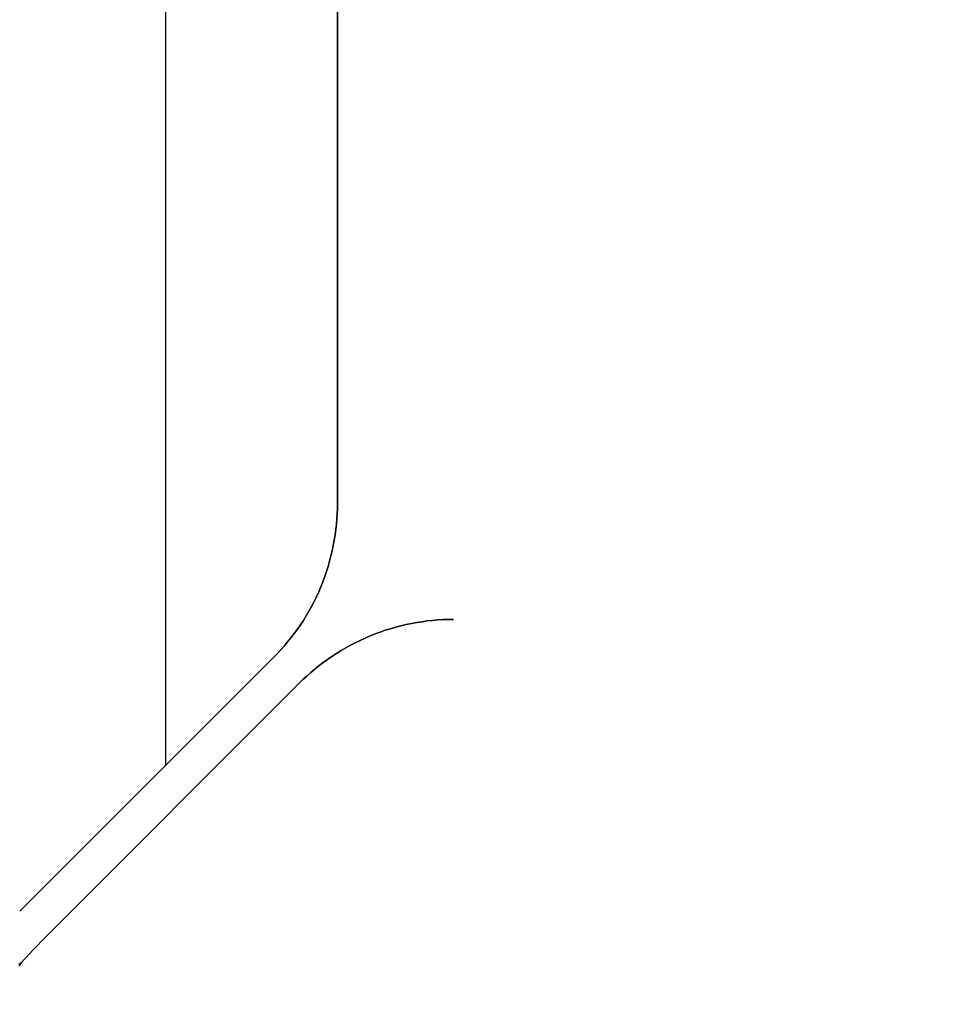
# Model space of a CAD drawing. Header units: millimetres. Extents: x -1030 to 192, y -442 to 180.
# Tile 71 of 256: x -916 to -866, y -332 to -278. Entities that reach past the tile are written whole.
import ezdxf

# ---------------------------------------------------------------- set-up
doc = ezdxf.new("R2010")
doc.units = ezdxf.units.MM
doc.header["$MEASUREMENT"] = 0
doc.layers.add('OVIDIO 120x60x72h', color=7, linetype='Continuous')

msp = doc.modelspace()

# ---------------------------------------------------------------- linework, layer by layer
at = {"layer": 'OVIDIO 120x60x72h'}
for points in [[(-908.095, -318.574), (-908.095, -131.005)], [(-908.095, -318.574), (-908.095, -131.005)], [(-898.655, -131.005), (-898.655, -304.164)], [(-898.655, -304.164), (-898.655, -131.005)], [(-898.655, -131.005), (-898.655, -304.164)], [(-898.655, -304.164), (-898.655, -131.005)], [(-898.655, -304.164), (-898.655, -131.005)], [(-898.655, -304.164), (-898.659, -304.452), (-898.669, -304.74), (-898.686, -305.03), (-898.711, -305.32), (-898.743, -305.611), (-898.782, -305.902), (-898.828, -306.192), (-898.881, -306.482), (-898.942, -306.772), (-899.01, -307.06), (-899.085, -307.348), (-899.168, -307.634), (-899.257, -307.918), (-899.354, -308.199), (-899.458, -308.479), (-899.569, -308.756), (-899.686, -309.03), (-899.811, -309.301), (-899.942, -309.569), (-900.079, -309.833), (-900.223, -310.094), (-900.373, -310.35), (-900.529, -310.602), (-900.69, -310.85), (-900.858, -311.093), (-901.031, -311.331), (-901.209, -311.564), (-901.392, -311.792), (-901.58, -312.015), (-901.772, -312.232), (-901.969, -312.443), (-902.17, -312.649)], [(-902.17, -312.649), (-901.969, -312.443), (-901.772, -312.232), (-901.58, -312.015), (-901.392, -311.792), (-901.209, -311.564), (-901.031, -311.331), (-900.858, -311.093), (-900.69, -310.85), (-900.529, -310.602), (-900.373, -310.35), (-900.223, -310.094), (-900.079, -309.833), (-899.942, -309.569), (-899.811, -309.301), (-899.686, -309.03), (-899.569, -308.756), (-899.458, -308.479), (-899.354, -308.199), (-899.257, -307.918), (-899.168, -307.634), (-899.085, -307.348), (-899.01, -307.06), (-898.942, -306.772), (-898.881, -306.482), (-898.828, -306.192), (-898.782, -305.902), (-898.743, -305.611), (-898.711, -305.32), (-898.686, -305.03), (-898.669, -304.74), (-898.659, -304.452), (-898.655, -304.164)], [(-898.655, -304.164), (-898.659, -304.452), (-898.669, -304.74), (-898.686, -305.03), (-898.711, -305.32), (-898.743, -305.611), (-898.782, -305.902), (-898.828, -306.192), (-898.881, -306.482), (-898.942, -306.772), (-899.01, -307.06), (-899.085, -307.348), (-899.168, -307.634), (-899.257, -307.918), (-899.354, -308.199), (-899.458, -308.479), (-899.569, -308.756), (-899.686, -309.03), (-899.811, -309.301), (-899.942, -309.569), (-900.079, -309.833), (-900.223, -310.094), (-900.373, -310.35), (-900.529, -310.602), (-900.69, -310.85), (-900.858, -311.093), (-901.031, -311.331), (-901.209, -311.564), (-901.392, -311.792), (-901.58, -312.015), (-901.772, -312.232), (-901.969, -312.443), (-902.17, -312.649)], [(-898.655, -304.164), (-898.659, -304.452), (-898.669, -304.74), (-898.686, -305.03), (-898.711, -305.32), (-898.743, -305.611), (-898.782, -305.902), (-898.828, -306.192), (-898.881, -306.482), (-898.942, -306.772), (-899.01, -307.06), (-899.085, -307.348), (-899.168, -307.634), (-899.257, -307.918), (-899.354, -308.199), (-899.458, -308.479), (-899.569, -308.756), (-899.686, -309.03), (-899.811, -309.301), (-899.942, -309.569), (-900.079, -309.833), (-900.223, -310.094), (-900.373, -310.35), (-900.529, -310.602), (-900.69, -310.85), (-900.858, -311.093), (-901.031, -311.331), (-901.209, -311.564), (-901.392, -311.792), (-901.58, -312.015), (-901.772, -312.232), (-901.969, -312.443), (-902.17, -312.649)], [(-902.17, -312.649), (-901.969, -312.443), (-901.772, -312.232), (-901.58, -312.015), (-901.392, -311.792), (-901.209, -311.564), (-901.031, -311.331), (-900.858, -311.093), (-900.69, -310.85), (-900.529, -310.602), (-900.373, -310.35), (-900.223, -310.094), (-900.079, -309.833), (-899.942, -309.569), (-899.811, -309.301), (-899.686, -309.03), (-899.569, -308.756), (-899.458, -308.479), (-899.354, -308.199), (-899.257, -307.918), (-899.168, -307.634), (-899.085, -307.348), (-899.01, -307.06), (-898.942, -306.772), (-898.881, -306.482), (-898.828, -306.192), (-898.782, -305.902), (-898.743, -305.611), (-898.711, -305.32), (-898.686, -305.03), (-898.669, -304.74), (-898.659, -304.452), (-898.655, -304.164)], [(-892.27, -310.549), (-892.558, -310.552), (-892.847, -310.563), (-893.137, -310.58), (-893.427, -310.605), (-893.717, -310.636), (-894.008, -310.675), (-894.299, -310.721), (-894.589, -310.775), (-894.878, -310.836), (-895.167, -310.903), (-895.454, -310.979), (-895.74, -311.061), (-896.024, -311.151), (-896.306, -311.248), (-896.586, -311.351), (-896.863, -311.462), (-897.137, -311.58), (-897.408, -311.704), (-897.676, -311.835), (-897.94, -311.972), (-898.2, -312.116), (-898.457, -312.266), (-898.709, -312.422), (-898.956, -312.584), (-899.199, -312.751), (-899.437, -312.924), (-899.671, -313.102), (-899.899, -313.285), (-900.121, -313.473), (-900.338, -313.666), (-900.55, -313.862), (-900.756, -314.063)], [(-900.756, -314.063), (-900.55, -313.862), (-900.338, -313.666), (-900.121, -313.473), (-899.899, -313.285), (-899.671, -313.102), (-899.437, -312.924), (-899.199, -312.751), (-898.956, -312.584), (-898.709, -312.422), (-898.457, -312.266), (-898.2, -312.116), (-897.94, -311.972), (-897.676, -311.835), (-897.408, -311.704), (-897.137, -311.58), (-896.863, -311.462), (-896.586, -311.351), (-896.306, -311.248), (-896.024, -311.151), (-895.74, -311.061), (-895.454, -310.979), (-895.167, -310.903), (-894.878, -310.836), (-894.589, -310.775), (-894.299, -310.721), (-894.008, -310.675), (-893.717, -310.636), (-893.427, -310.605), (-893.137, -310.58), (-892.847, -310.563), (-892.558, -310.552), (-892.27, -310.549)], [(-900.756, -314.063), (-900.55, -313.862), (-900.338, -313.666), (-900.121, -313.473), (-899.899, -313.285), (-899.671, -313.102), (-899.437, -312.924), (-899.199, -312.751), (-898.956, -312.584), (-898.709, -312.422), (-898.457, -312.266), (-898.2, -312.116), (-897.94, -311.972), (-897.676, -311.835), (-897.408, -311.704), (-897.137, -311.58), (-896.863, -311.462), (-896.586, -311.351), (-896.306, -311.248), (-896.024, -311.151), (-895.74, -311.061), (-895.454, -310.979), (-895.167, -310.903), (-894.878, -310.836), (-894.589, -310.775), (-894.299, -310.721), (-894.008, -310.675), (-893.717, -310.636), (-893.427, -310.605), (-893.137, -310.58), (-892.847, -310.563), (-892.558, -310.552), (-892.27, -310.549)], [(-892.27, -310.549), (-892.558, -310.552), (-892.847, -310.563), (-893.137, -310.58), (-893.427, -310.605), (-893.717, -310.636), (-894.008, -310.675), (-894.299, -310.721), (-894.589, -310.775), (-894.878, -310.836), (-895.167, -310.903), (-895.454, -310.979), (-895.74, -311.061), (-896.024, -311.151), (-896.306, -311.248), (-896.586, -311.351), (-896.863, -311.462), (-897.137, -311.58), (-897.408, -311.704), (-897.676, -311.835), (-897.94, -311.972), (-898.2, -312.116), (-898.457, -312.266), (-898.709, -312.422), (-898.956, -312.584), (-899.199, -312.751), (-899.437, -312.924), (-899.671, -313.102), (-899.899, -313.285), (-900.121, -313.473), (-900.338, -313.666), (-900.55, -313.862), (-900.756, -314.063)], [(-892.27, -310.549), (-892.558, -310.552), (-892.847, -310.563), (-893.137, -310.58), (-893.427, -310.605), (-893.717, -310.636), (-894.008, -310.675), (-894.299, -310.721), (-894.589, -310.775), (-894.878, -310.836), (-895.167, -310.903), (-895.454, -310.979), (-895.74, -311.061), (-896.024, -311.151), (-896.306, -311.248), (-896.586, -311.351), (-896.863, -311.462), (-897.137, -311.58), (-897.408, -311.704), (-897.676, -311.835), (-897.94, -311.972), (-898.2, -312.116), (-898.457, -312.266), (-898.709, -312.422), (-898.956, -312.584), (-899.199, -312.751), (-899.437, -312.924), (-899.671, -313.102), (-899.899, -313.285), (-900.121, -313.473), (-900.338, -313.666), (-900.55, -313.862), (-900.756, -314.063)], [(-902.17, -312.649), (-916.117, -326.596)], [(-916.117, -326.596), (-902.17, -312.649)], [(-916.117, -326.596), (-902.17, -312.649)], [(-902.17, -312.649), (-916.117, -326.596)], [(-916.117, -326.596), (-902.17, -312.649)], [(-900.756, -314.063), (-914.703, -328.01)], [(-914.703, -328.01), (-900.756, -314.063)], [(-900.756, -314.063), (-914.703, -328.01)], [(-914.703, -328.01), (-900.756, -314.063)], [(-914.703, -328.01), (-900.756, -314.063)], [(-914.703, -328.01), (-915.382, -328.71), (-916.04, -329.429)], [(-916.04, -329.429), (-915.382, -328.71), (-914.703, -328.01)], [(-916.04, -329.429), (-915.382, -328.71), (-914.703, -328.01)], [(-914.703, -328.01), (-915.382, -328.71), (-916.04, -329.429)], [(-914.703, -328.01), (-915.382, -328.71), (-916.04, -329.429)]]:
    msp.add_lwpolyline(points, dxfattribs=at)
at = {"layer": 'OVIDIO 120x60x72h', "extrusion": (1, 0, 0)}
for points in [[(-304.164, 754.078), (-304.164, 755.578)], [(-304.164, 755.578), (-304.164, 754.078)], [(-310.549, 754.078), (-310.549, 755.578)], [(-310.549, 755.578), (-310.549, 754.078)], [(-319.623, 755.578), (-319.623, 754.078)], [(-321.037, 755.578), (-321.037, 754.078)], [(-328.01, 755.578), (-328.01, 754.078)], [(-328.01, 754.078), (-328.01, 755.578)], [(-328.632, 753.901), (-328.632, 755.4)], [(-329.429, 755.578), (-329.429, 754.078)], [(-329.429, 754.078), (-329.429, 755.578)], [(-329.401, 745.102), (-330.733, 745.768)]]:
    msp.add_lwpolyline(points, dxfattribs=at)
at = {"layer": 'OVIDIO 120x60x72h', "extrusion": (0, 1, 0)}
for points in [[(419.111, 754.078), (892.27, 754.078)], [(892.27, 755.578), (419.111, 755.578)], [(892.27, 754.828), (419.111, 754.828)], [(419.111, 755.578), (892.27, 755.578)], [(892.27, 754.078), (419.111, 754.078)], [(902.17, 755.578), (902.17, 754.078)], [(902.17, 754.078), (902.17, 755.578)], [(900.756, 754.078), (900.756, 755.578)], [(900.756, 755.578), (900.756, 754.078)], [(906.681, 755.578), (419.111, 755.578)], [(906.681, 754.078), (419.111, 754.078)], [(419.111, 755.578), (916.04, 755.578)], [(916.04, 755.578), (419.111, 755.578)], [(419.111, 754.078), (916.04, 754.078)], [(916.04, 754.078), (419.111, 754.078)], [(914.545, 745.768), (913.213, 745.102)], [(917.444, 753.498), (419.111, 753.498)], [(419.111, 753.498), (917.444, 753.498)], [(917.444, 754.169), (419.111, 754.169)], [(419.111, 754.169), (917.444, 754.169)]]:
    msp.add_lwpolyline(points, dxfattribs=at)
at = {"layer": 'OVIDIO 120x60x72h'}
for points in [[(-916.04, -329.429, 754.078), (-916.102, -329.477, 754.077), (-916.164, -329.525, 754.074)], [(-916.164, -329.525, 754.074), (-916.102, -329.477, 754.077), (-916.04, -329.429, 754.078)], [(-916.04, -329.429, 755.578), (-916.071, -329.488, 755.578), (-916.102, -329.546, 755.576), (-916.133, -329.605, 755.572)], [(-916.133, -329.605, 755.572), (-916.102, -329.546, 755.576), (-916.071, -329.488, 755.578), (-916.04, -329.429, 755.578)], [(-916.04, -329.429, 754.833), (-916.085, -329.489, 754.832), (-916.131, -329.55, 754.828)]]:
    msp.add_polyline3d(points, dxfattribs=at)

doc.saveas('drawing.dxf')
